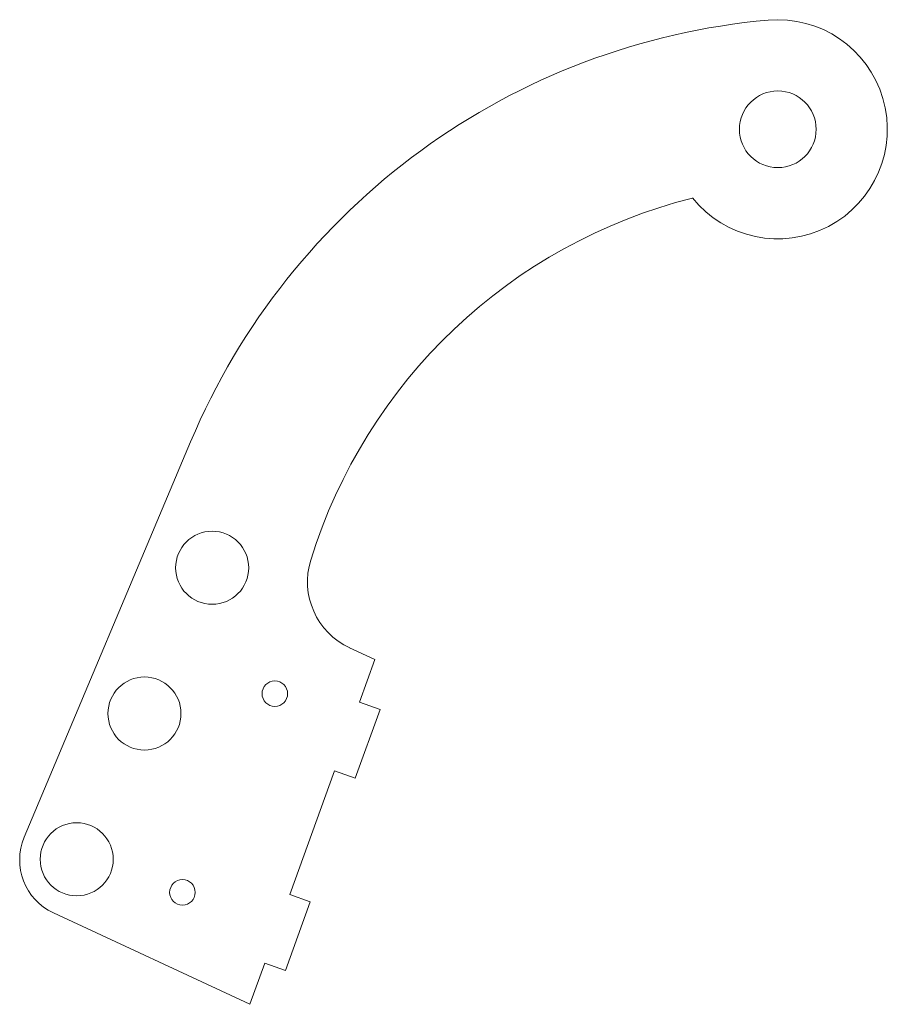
# Model space of a CAD drawing. Header units: millimetres. Extents: x -104 to 15, y 80 to 215.
import ezdxf

# ---------------------------------------------------------------- set-up
doc = ezdxf.new("R2010")
doc.units = ezdxf.units.MM

msp = doc.modelspace()

# ---------------------------------------------------------------- linework, layer by layer
at = {"color": 7, "linetype": 'Continuous', "lineweight": 15}
for p, q in [((-80.41, 157.23), (-103.19, 103.09)), ((-58.63, 129.01), (-55.18, 127.41)), ((-55.18, 127.41), (-57.29, 121.59)), ((-57.29, 121.59), (-54.47, 120.57)), ((-54.47, 120.57), (-57.88, 111.17)), ((-60.7, 112.19), (-66.84, 95.27)), ((-57.88, 111.17), (-60.7, 112.19)), ((-66.84, 95.27), (-64.02, 94.25)), ((-64.02, 94.25), (-67.43, 84.85)), ((-99.19, 92.74), (-72.29, 80.23)), ((-70.25, 85.87), (-72.29, 80.23)), ((-67.43, 84.85), (-70.25, 85.87))]:
    msp.add_line(p, q, dxfattribs=at)
for centre, radius in [((0, 200), 5.25), ((-77.46, 139.98), 5), ((-86.73, 120.03), 5), ((-68.88, 122.75), 1.75), ((-96.01, 100.08), 5), ((-81.53, 95.55), 1.75)]:
    msp.add_circle(centre, radius, dxfattribs=at)
for centre, radius, start, end in [((7.05, 120.42), 94.89, 95.0639, 157.1769), ((0, 200), 15, 218.8117, 95.0639), ((6.28, 119.29), 73.53, 104.1471, 162.8017), ((-54.41, 138.08), 10, 162.8017, 245.0609), ((-95.82, 99.99), 8, 157.1769, 245.0609)]:
    msp.add_arc(centre, radius, start, end, dxfattribs=at)

doc.saveas('drawing.dxf')
